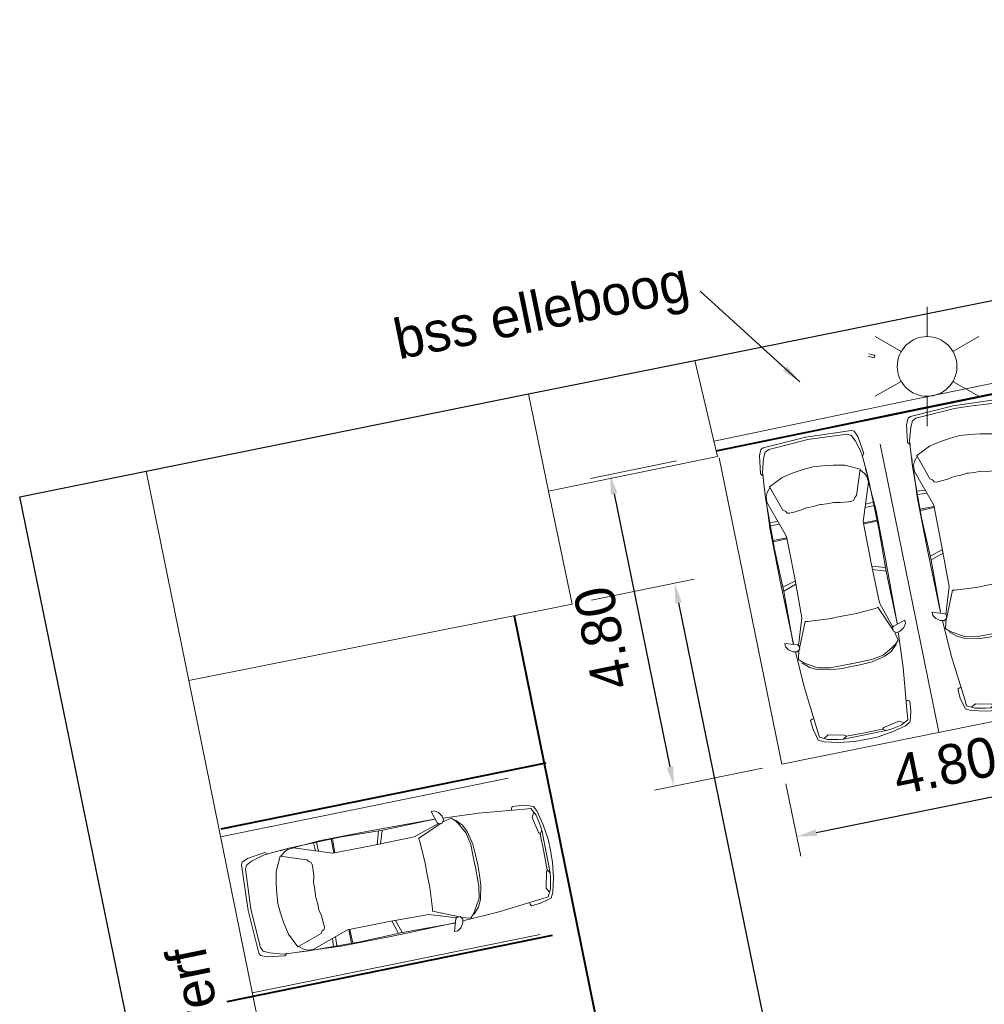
# Model space of a CAD drawing. Header units: metres. Extents: x 118574 to 118781, y 483563 to 483693.
# Tile 6 of 23: x 118680 to 118695, y 483621 to 483636. Entities that reach past the tile are written whole.
import ezdxf
from ezdxf.enums import TextEntityAlignment as Align

# ---------------------------------------------------------------- set-up
doc = ezdxf.new("R2010")
doc.units = ezdxf.units.M
doc.header["$MEASUREMENT"] = 0
doc.linetypes.add('DGN Style 2', pattern=[7.375726, 4.425436, -2.95029])
for name, color, linetype, lineweight in [('Kader', 7, 'Continuous', 0), ('Level 19', 7, 'Continuous', 0), ('Level 20', 7, 'Continuous', 0), ('Level 22', 7, 'Continuous', 0), ('Level 50', 7, 'Continuous', 0), ('Level 51', 7, 'Continuous', 0)]:
    doc.layers.add(name, color=color, linetype=linetype, lineweight=lineweight)
doc.styles.add('Style-LOW_RES_FILLED', font='LOW_RES_FILLED.shx')
doc.dimstyles.get("Standard").update_dxf_attribs({"dimtxt": 0.18, "dimasz": 0.18, "dimexe": 0.18, "dimexo": 0.0625, "dimgap": 0.09, "dimtad": 0, "dimtih": 1, "dimtoh": 1, "dimdec": 4, "dimzin": 0, "dimdsep": 46, "dimtxsty": 'Standard', "dimcen": 0.09, "dimadec": 0, "dimazin": 0, "dimtfac": 1, "dimtdec": 4, "dimtofl": 0, "dimtmove": 0, "dimatfit": 3, "dimfxl": 1, "dimtolj": 1, "dimtzin": 0, "dimarcsym": 0})

# ---------------------------------------------------------------- blocks, each defined once
blk = doc.blocks.new('AUTO')
at = {"layer": 'Level 51', "color": 7, "linetype": 'Continuous', "lineweight": 0}
for p, q in [((-1.978, 1.385), (-2.04, 1.584)), ((-1.927, 1.383), (-1.981, 1.586)), ((-1.28, 1.371), (-1.277, 1.585)), ((-1.26, 1.584), (-1.263, 1.371)), ((-1.041, 1.435), (-1.033, 1.576)), ((-0.994, 1.449), (-0.984, 1.572)), ((-0.605, 1.557), (-0.473, 1.54)), ((-4.407, 1.179), (-4.422, 0.525)), ((-2.004, 0.213), (-2.074, 0.016)), ((-1.951, 0.213), (-2.015, 0.012)), ((-1.305, 0.196), (-1.313, -0.017)), ((-1.296, -0.017), (-1.288, 0.196)), ((-1.071, 0.122), (-1.068, -0.017)), ((-1.024, 0.106), (-1.019, -0.019)), ((-0.64, -0.019), (-0.507, -0.008))]:
    blk.add_line(p, q, dxfattribs=at)
at = {"layer": 'Level 51', "color": 7, "linetype": 'Continuous', "lineweight": 0, "extrusion": (0, 0, -1), "flags": 128}
for points in [[(2.814, 1.738), (2.867, 1.738), (2.92, 1.702), (2.964, 1.642), (2.974, 1.583), (2.948, 1.537), (2.896, 1.537), (2.876, 1.554), (2.814, 1.738)], [(2.853, -0.104), (2.906, -0.101), (2.959, -0.063), (2.999, -0.002), (3.007, 0.06), (2.977, 0.103), (2.925, 0.101), (2.908, 0.082), (2.853, -0.104)]]:
    blk.add_lwpolyline(points, close=True, dxfattribs=at)
for points in [[(4.486, 0.852), (4.479, 1.03), (4.443, 1.256), (4.386, 1.475), (4.344, 1.553), (4.283, 1.57), (4.169, 1.598), (4.029, 1.604), (4.013, 1.578), (4.01, 1.551)], [(2.969, 1.608), (3.514, 1.593), (4.204, 1.535), (4.301, 1.527), (4.363, 1.413), (4.398, 1.256), (4.407, 1.179), (4.374, 1.126), (4.383, 0.852)], [(3.155, 1.547), (3.245, 1.453), (3.297, 1.348), (3.35, 1.146), (3.361, 0.981), (3.368, 0.829)], [(2.973, 1.557), (3.094, 1.59), (3.149, 1.539), (3.19, 1.477), (3.28, 1.329), (3.316, 1.146), (3.327, 0.831), (3.329, 0.827)], [(2.933, 1.538), (2.554, 1.369), (2.565, 1.335), (2.592, 1.011), (2.593, 0.813)], [(2.89, 1.542), (2.494, 1.404), (1.883, 1.382), (1.245, 1.371), (0.675, 1.55), (0.587, 1.541), (0.535, 1.515), (0.475, 1.462), (0.458, 1.462), (0.361, 1.242), (0.33, 1.068), (0.311, 0.911), (0.303, 0.762)], [(2.845, 1.615), (1.86, 1.606), (1.095, 1.59), (0.688, 1.556)], [(2.841, 1.614), (2.046, 1.585), (1.392, 1.588), (0.605, 1.557), (0.221, 1.52), (0.021, 1.461), (-0.065, 1.415), (-0.092, 1.355), (-0.108, 0.943), (-0.114, 0.753)], [(0.282, 1.522), (0.238, 1.557), (-0.033, 1.511), (-0.12, 1.467), (-0.137, 1.433), (-0.154, 0.738)], [(4.374, 1.126), (4.355, 1.154), (4.299, 1.391), (4.332, 1.458)], [(0.458, 1.462), (0.843, 1.341), (0.867, 1.308), (0.904, 1.289), (0.913, 1.255), (0.913, 1.202), (0.905, 1.08), (0.887, 0.984), (0.888, 0.879), (0.882, 0.791), (0.88, 0.775)], [(4.486, 0.852), (4.486, 0.675), (4.461, 0.447), (4.415, 0.227), (4.374, 0.146), (4.314, 0.127), (4.201, 0.096), (4.061, 0.082), (4.045, 0.109), (4.041, 0.134)], [(3.003, 0.033), (3.546, 0.071), (4.234, 0.159), (4.331, 0.17), (4.387, 0.287), (4.417, 0.445), (4.422, 0.525), (4.386, 0.576), (4.383, 0.852)], [(3.187, 0.102), (3.271, 0.201), (3.32, 0.306), (3.364, 0.511), (3.368, 0.677), (3.368, 0.829)], [(2.986, 0.09), (3.128, 0.056), (3.178, 0.11), (3.219, 0.174), (3.302, 0.325), (3.33, 0.509), (3.327, 0.824), (3.329, 0.827)], [(2.963, 0.103), (2.579, 0.255), (2.586, 0.29), (2.601, 0.613), (2.593, 0.813)], [(2.921, 0.096), (2.518, 0.216), (1.908, 0.211), (1.27, 0.196), (0.708, -0.008), (0.622, -0.003), (0.568, 0.021), (0.506, 0.071), (0.489, 0.07), (0.382, 0.284), (0.34, 0.458), (0.318, 0.615), (0.303, 0.762)], [(2.875, 0.02), (2.079, 0.015), (1.427, -0.017), (0.64, -0.019), (0.252, 0.001), (0.052, 0.053), (-0.038, 0.095), (-0.067, 0.154), (-0.1, 0.564), (-0.114, 0.753)], [(0.489, 0.07), (0.869, 0.206), (0.892, 0.243), (0.926, 0.262), (0.933, 0.297), (0.931, 0.35), (0.917, 0.471), (0.896, 0.566), (0.893, 0.672), (0.881, 0.758), (0.88, 0.775)], [(0.315, 0.002), (0.273, -0.033), (0, 0), (-0.088, 0.039), (-0.108, 0.075), (-0.154, 0.738)], [(4.386, 0.576), (4.369, 0.545), (4.323, 0.307), (4.359, 0.244)], [(2.879, 0.023), (1.894, -0.012), (1.131, -0.03), (0.722, -0.014)]]:
    blk.add_lwpolyline(points, dxfattribs=at)
blk = doc.blocks.new('*D46')
at = {"layer": 'Defpoints', "color": 0, "linetype": 'Continuous'}
for p in [(118688.681, 483626.908), (118694.548, 483606.086), (118692.107, 483605.587)]:
    blk.add_point(p, dxfattribs=at)
at = {"layer": 'Kader', "color": 7, "linetype": 'Continuous', "lineweight": 0}
for p, q in [((118688.975, 483626.968), (118690.519, 483627.284)), ((118692.401, 483605.647), (118694.842, 483606.146))]:
    blk.add_line(p, q, dxfattribs=at)
at = {"layer": 'Kader', "color": 0, "linetype": 'Continuous', "lineweight": -2}
blk.add_line((118690.285, 483626.93), (118694.488, 483606.38), dxfattribs=at)
at = {"layer": 'Kader', "color": 0, "linetype": 'Continuous'}
for points in [[(118690.236, 483626.92), (118690.334, 483626.94), (118690.225, 483627.224)], [(118694.439, 483606.37), (118694.537, 483606.39), (118694.548, 483606.086)]]:
    blk.add_solid(points, dxfattribs=at)
at = {"layer": 'Kader', "color": 0, "linetype": 'Continuous', "lineweight": 0, "insert": (118691.799, 483616.535), "char_height": 0.6, "attachment_point": 5, "rotation": 101.5583, "style": 'Style-LOW_RES_FILLED'}
blk.add_mtext('21.60', dxfattribs=at)
blk = doc.blocks.new('*D48')
at = {"layer": 'Defpoints', "color": 0, "linetype": 'Continuous'}
for p in [(118696.607, 483625.155), (118691.843, 483624.499), (118696.767, 483624.369)]:
    blk.add_point(p, dxfattribs=at)
at = {"layer": 'Kader', "color": 7, "linetype": 'Continuous', "lineweight": 0}
for p, q in [((118696.667, 483624.861), (118696.827, 483624.076)), ((118691.903, 483624.205), (118692.126, 483623.114))]:
    blk.add_line(p, q, dxfattribs=at)
at = {"layer": 'Kader', "color": 0, "linetype": 'Continuous', "lineweight": -2}
blk.add_line((118692.36, 483623.468), (118696.473, 483624.309), dxfattribs=at)
at = {"layer": 'Kader', "color": 0, "linetype": 'Continuous'}
for points in [[(118696.463, 483624.358), (118696.483, 483624.26), (118696.767, 483624.369)], [(118692.35, 483623.517), (118692.37, 483623.419), (118692.066, 483623.408)]]:
    blk.add_solid(points, dxfattribs=at)
at = {"layer": 'Kader', "color": 0, "linetype": 'Continuous', "lineweight": 0, "insert": (118694.296, 483624.477), "char_height": 0.6, "attachment_point": 5, "rotation": 11.5583, "style": 'Style-LOW_RES_FILLED'}
blk.add_mtext('4.80', dxfattribs=at)
blk = doc.blocks.new('*D50')
at = {"layer": 'Defpoints', "color": 0, "linetype": 'Continuous'}
for p in [(118690.546, 483629.128), (118691.843, 483624.499), (118690.215, 483624.166)]:
    blk.add_point(p, dxfattribs=at)
at = {"layer": 'Kader', "color": 7, "linetype": 'Continuous', "lineweight": 0}
for p, q in [((118690.252, 483629.068), (118688.96, 483628.804)), ((118691.549, 483624.439), (118689.921, 483624.106))]:
    blk.add_line(p, q, dxfattribs=at)
at = {"layer": 'Kader', "color": 0, "linetype": 'Continuous', "lineweight": -2}
blk.add_line((118689.314, 483628.57), (118690.155, 483624.46), dxfattribs=at)
at = {"layer": 'Kader', "color": 0, "linetype": 'Continuous'}
for points in [[(118689.265, 483628.56), (118689.363, 483628.58), (118689.254, 483628.864)], [(118690.106, 483624.45), (118690.204, 483624.47), (118690.215, 483624.166)]]:
    blk.add_solid(points, dxfattribs=at)
at = {"layer": 'Kader', "color": 0, "linetype": 'Continuous', "lineweight": 0, "insert": (118689.147, 483626.395), "char_height": 0.6, "attachment_point": 5, "rotation": 101.5583, "style": 'Style-LOW_RES_FILLED'}
blk.add_mtext('4.80', dxfattribs=at)
blk = doc.blocks.new('LANTPL')
at = {"layer": 'Level 50', "color": 7, "linetype": 'Continuous', "lineweight": 13}
for p, q in [((0, 0.45), (0, 0.9)), ((-0.39, 0.225), (-0.78, 0.45)), ((0.779, 0.45), (0.389, 0.225)), ((-0.39, -0.225), (-0.78, -0.45)), ((0.779, -0.45), (0.389, -0.225)), ((0, -0.9), (0, -0.45))]:
    blk.add_line(p, q, dxfattribs=at)
blk.add_circle((0, 0), 0.45, dxfattribs=at)

msp = doc.modelspace()

# ---------------------------------------------------------------- linework, layer by layer
at = {"layer": 'Kader', "color": 7, "linetype": 'Continuous', "lineweight": 30}
for p, q in [((118690.528, 483630.582), (118715.963, 483635.713)), ((118688.022, 483630.076), (118690.528, 483630.582)), ((118682.264, 483628.914), (118688.022, 483630.076))]:
    msp.add_line(p, q, dxfattribs=at)
at = {"layer": 'Kader', "color": 1, "linetype": 'Continuous', "lineweight": 13}
msp.add_line((118695.924, 483630.268), (118690.85, 483629.22), dxfattribs=at)
at = {"layer": 'Kader', "color": 1, "linetype": 'DGN Style 2', "lineweight": 13}
for p, q in [((118694.208, 483624.982), (118693.263, 483629.595)), ((118683.383, 483623.406), (118688.283, 483624.402)), ((118683.861, 483621.054), (118688.761, 483622.05))]:
    msp.add_line(p, q, dxfattribs=at)
at = {"layer": 'Kader', "color": 1, "lineweight": 13}
for p, q in [((118691.843, 483624.499), (118690.898, 483629.111)), ((118687.809, 483626.734), (118692.107, 483605.587)), ((118691.843, 483624.499), (118696.574, 483625.46))]:
    msp.add_line(p, q, dxfattribs=at)
at = {"layer": 'Kader', "color": 7, "linetype": 'Continuous', "lineweight": 30, "flags": 128}
msp.add_lwpolyline([(118684.137, 483602.588), (118685.609, 483602.889), (118680.359, 483628.528), (118682.264, 483628.914)], dxfattribs=at)
at = {"layer": 'Level 19', "color": 7, "linetype": 'Continuous', "lineweight": 0}
for p, q in [((118690.85, 483629.22), (118690.528, 483630.582)), ((118688.022, 483630.076), (118688.327, 483628.611))]:
    msp.add_line(p, q, dxfattribs=at)
at = {"layer": 'Level 19', "color": 7, "linetype": 'Continuous', "lineweight": 0, "flags": 128}
for points in [[(118690.819, 483629.367), (118693.75, 483629.977), (118713.869, 483634.087), (118718.846, 483635.141)], [(118690.85, 483629.22), (118693.78, 483629.83), (118713.9, 483633.94), (118718.878, 483634.995)], [(118688.327, 483628.611), (118690.871, 483629.132), (118690.85, 483629.22)], [(118682.905, 483625.758), (118688.681, 483626.908), (118688.327, 483628.611)]]:
    msp.add_lwpolyline(points, dxfattribs=at)
at = {"layer": 'Level 20', "color": 6, "lineweight": 40}
msp.add_line((118690.85, 483629.22), (118716.26, 483634.44), dxfattribs=at)
at = {"layer": 'Level 20', "color": 3, "lineweight": 40}
for p, q in [((118683.392, 483623.524), (118688.292, 483624.519)), ((118683.484, 483620.926), (118688.384, 483621.922))]:
    msp.add_line(p, q, dxfattribs=at)
at = {"layer": 'Level 20', "color": 230, "lineweight": 40, "flags": 128}
msp.add_lwpolyline([(118687.809, 483626.734), (118692.107, 483605.587), (118687.207, 483604.591)], dxfattribs=at)
at = {"layer": 'Level 22', "color": 7, "linetype": 'Continuous', "lineweight": 0}
msp.add_line((118682.905, 483625.758), (118682.264, 483628.914), dxfattribs=at)
at = {"layer": 'Level 22', "color": 7, "linetype": 'Continuous', "lineweight": 0, "flags": 128}
msp.add_lwpolyline([(118684.137, 483602.588), (118684.18, 483602.38), (118687.52, 483603.05), (118682.905, 483625.758)], dxfattribs=at)
at = {"layer": 'Level 51', "color": 7, "linetype": 'Continuous', "lineweight": 0}
for p, q in [((118693.233, 483630.66), (118693.151, 483630.68)), ((118693.141, 483630.643), (118693.233, 483630.62)), ((118693.241, 483630.652), (118693.233, 483630.66)), ((118693.233, 483630.62), (118693.241, 483630.652))]:
    msp.add_line(p, q, dxfattribs=at)

# ---------------------------------------------------------------- block references
at = {"layer": 'Level 50', "color": 7, "linetype": 'Continuous', "lineweight": 13}
msp.add_blockref('LANTPL', (118694.029, 483630.49), dxfattribs=at)
at = {"layer": 'Level 51', "color": 7, "linetype": 'Continuous', "lineweight": 0, "extrusion": (0, 0, -1)}
for p, xscale, yscale, zscale, rotation in [((-118693.721, 483629.618), 0.9999992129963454, 0.9999992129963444, 0.9999992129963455, 80.22717331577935), ((-118691.503, 483629.147), 0.9999992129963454, 0.9999992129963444, 0.9999992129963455, 80.22717331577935), ((-118684.08, 483621.596), 0.9999992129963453, 0.9999992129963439, 0.9999992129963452, 350.2271733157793)]:
    msp.add_blockref('AUTO', p, dxfattribs=dict(at, xscale=xscale, yscale=yscale, zscale=zscale, rotation=rotation))

# ---------------------------------------------------------------- texts
at = {"layer": 'Kader', "color": 7, "linetype": 'Continuous', "lineweight": 0, "style": 'Style-LOW_RES_FILLED'}
for s, rotation, p in [('bss elleboog', 11.5583, (118685.949, 483631.182)), ('parkeervakken wegenverf', 101.5583, (118684.397, 483612.669))]:
    msp.add_text(s, height=0.6, rotation=rotation, dxfattribs=at).set_placement(p, align=Align.TOP_LEFT)

# ---------------------------------------------------------------- dimensions: what is measured, and where the dimension line sits
at = {"layer": 'Kader', "color": 7, "linetype": 'Continuous', "lineweight": 0}
for base, p1, p2, angle, picture, middle in [((118690.215, 483624.166), (118690.546, 483629.128), (118691.843, 483624.499), 281.5583, '*D50', (118689.147, 483626.395)), ((118696.767, 483624.369), (118691.843, 483624.499), (118696.607, 483625.155), 11.5583, '*D48', (118694.296, 483624.477))]:
    dim = msp.add_linear_dim(base=base, p1=p1, p2=p2, angle=angle, dimstyle='Standard', override={"dimtxt": 0.6, "dimasz": 0.3, "dimexe": 0.3, "dimexo": 0.3, "dimgap": 0.3, "dimtad": 1, "dimtih": 0, "dimtoh": 0, "dimdec": 2, "dimzin": 3, "dimtxsty": 'Style-LOW_RES_FILLED', "dimclre": 7, "dimtp": 0.01, "dimtm": 0.01, "dimtdec": 2, "dimtofl": 1, "dimatfit": 1, "dimtolj": 0, "dimtzin": 3, "dimlwe": 0}, dxfattribs=at)
    dim.commit()
    dim.dimension.update_dxf_attribs({"geometry": picture, "text_midpoint": middle})
dim = msp.add_linear_dim(base=(118694.548, 483606.086), p1=(118688.681, 483626.908), p2=(118692.107, 483605.587), angle=281.5583, text='21.60', dimstyle='Standard', override={"dimtxt": 0.6, "dimasz": 0.3, "dimexe": 0.3, "dimexo": 0.3, "dimgap": 0.3, "dimtad": 1, "dimtih": 0, "dimtoh": 0, "dimdec": 2, "dimzin": 3, "dimtxsty": 'Style-LOW_RES_FILLED', "dimclre": 7, "dimtp": 0.01, "dimtm": 0.01, "dimtdec": 2, "dimtofl": 1, "dimatfit": 1, "dimtolj": 0, "dimtzin": 3, "dimlwe": 0}, dxfattribs=at)
dim.commit()
dim.dimension.update_dxf_attribs({"geometry": '*D46', "text_midpoint": (118691.799, 483616.535)})

# ---------------------------------------------------------------- leaders
msp.add_leader([(118692.11, 483630.257), (118690.61, 483631.625)], dimstyle='Standard', override={"dimtxt": 0.6, "dimasz": 0.3, "dimgap": 0.3, "dimtad": 1, "dimtxsty": 'Style-LOW_RES_FILLED'}, dxfattribs=at)

doc.saveas('drawing.dxf')
